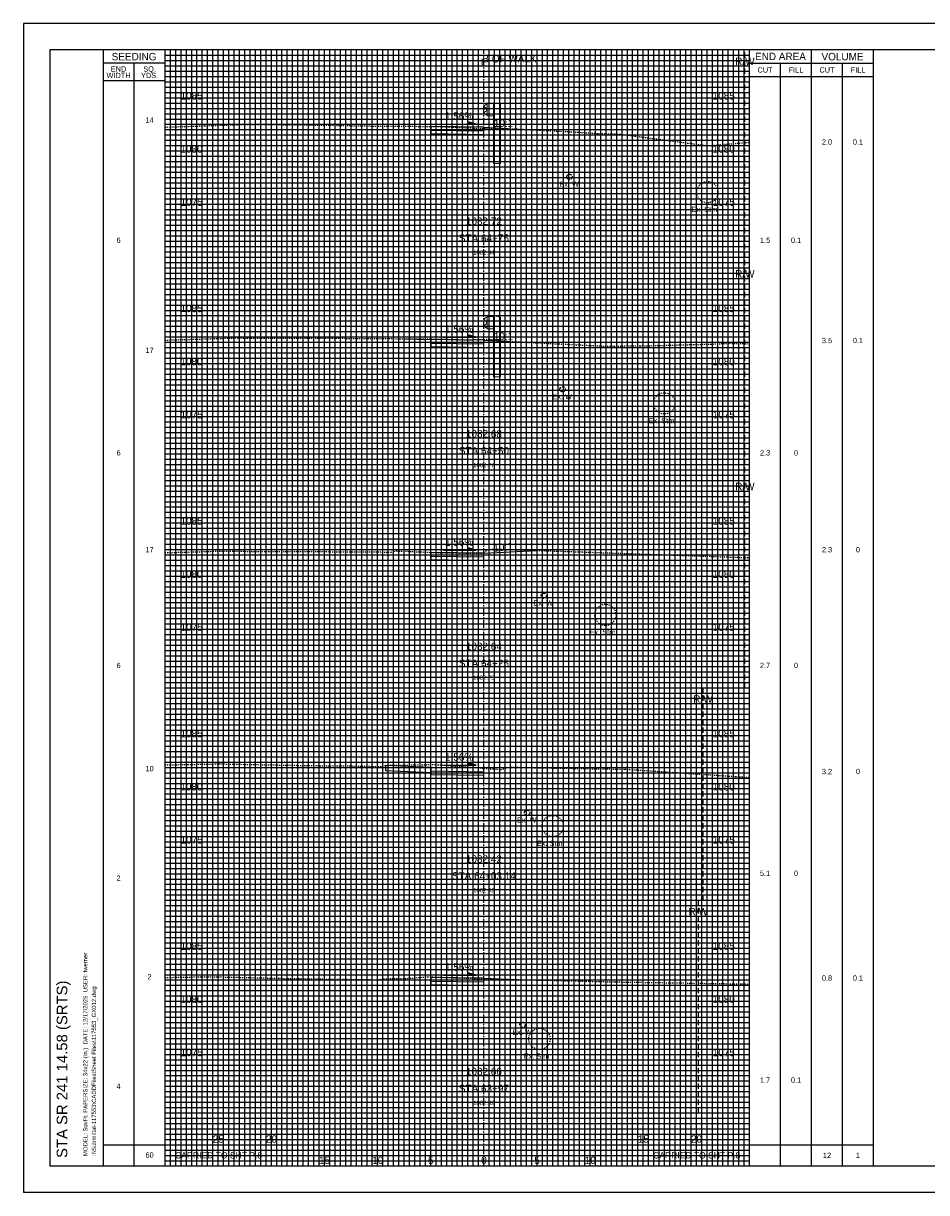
# Model space of a CAD drawing. Header units: feet. Extents: x 702 to 872, y 140 to 250.
# Tile 1 of 3: x 702 to 787, y 140 to 250. Entities that reach past the tile are written whole.
import ezdxf
from ezdxf.enums import TextEntityAlignment as Align

# ---------------------------------------------------------------- set-up
doc = ezdxf.new("R2010")
doc.units = ezdxf.units.FT
doc.header["$MEASUREMENT"] = 0
for name, pattern in [('CENTER2', [1.125, 0.75, -0.125, 0.125, -0.125]), ('DASHED', [0.75, 0.5, -0.25]), ('DASHED2', [0.375, 0.25, -0.125]), ('DGN Style 4', [0.027369, 0.013684, -0.006842, 0, -0.006842]), ('OhDOT_USTN2', [0.11, 0.069, -0.041]), ('OhDOT_USTN5', [0.11, 0.055, -0.055]), ('waterex', [0])]:
    doc.linetypes.add(name, pattern=pattern)
for name, color, linetype in [('CL_P_Construction', 7, 'DGN Style 4'), ('DR_X_Storm_Sewer', 151, 'OhDOT_USTN5'), ('RD_P_Cells', 7, 'Continuous'), ('SH_Border', 7, 'Continuous'), ('SH_Data', 7, 'Continuous'), ('SH_Text', 7, 'Continuous'), ('UT_X_Water', 133, 'waterex'), ('XS_P_Annotation', 7, 'Continuous'), ('XS_P_Finished_Grade', 3, 'Continuous'), ('XS_P_Pavt_Surface', 251, 'Continuous'), ('XS_P_Subgrade', 4, 'Continuous'), ('XS_P_Text_Info', 7, 'Continuous'), ('XS_X_Ground_Line', 3, 'OhDOT_USTN2')]:
    doc.layers.add(name, color=color, linetype=linetype)
doc.layers.add('RW_X_Right_of_Way', color=7, linetype='Continuous', lineweight=25)
doc.layers.add('SH_Major_Grid_Line', color=254, linetype='Continuous', transparency=0.3)
doc.layers.add('SH_Minor_Grid_Line', color=252, linetype='Continuous', transparency=0.5)
doc.styles.add('OHDOTSymbols', font='arial.ttf')
doc.styles.add('Slanted-Normal', font='font31.shx', dxfattribs={"height": 0.12})
doc.styles.get("Standard").update_dxf_attribs({"font": 'arial.ttf'})
doc.styles.add('Straight-Normal', font='font30.shx', dxfattribs={"height": 0.1})

# ---------------------------------------------------------------- blocks, each defined once
blk = doc.blocks.new('GRRT')
at = {"layer": 'Defpoints', "color": 97, "linetype": 'Continuous', "lineweight": 30}
blk.add_point((0, 0), dxfattribs=at)
at = {"layer": 'RD_P_Cells', "color": 97, "linetype": 'Continuous', "lineweight": 13}
for p, q in [((0.31, 1.08), (0.31, 2.25)), ((0.31, 2.25), (0.89, 2.25)), ((0.89, 2.25), (0.97, 2.29)), ((0.89, -0.16), (0.89, 2.25)), ((0.97, 2.29), (1.51, 2.21)), ((1.51, 2.21), (1.56, 2.19)), ((1.56, -0.16), (1.56, 2.19)), ((0.31, 1.08), (0.89, 1.08)), ((0.89, -3.42), (0.89, -0.16)), ((1.56, -3.42), (1.56, -0.16)), ((0.89, -3.42), (1.56, -3.42))]:
    blk.add_line(p, q, dxfattribs=at)
at = {"layer": 'RD_P_Cells', "color": 97, "linetype": 'Continuous', "lineweight": 13, "flags": 128}
blk.add_lwpolyline([(0.31, 1.16), (0.22, 1.17), (0.06, 1.29), (0.06, 1.29, -0.51949), (0.06, 1.41), (0.06, 1.41), (0.26, 1.56), (0.26, 1.56, 0.244874), (0.3, 1.62), (0.3, 1.62), (0.3, 1.67), (0.3, 1.71), (0.3, 1.71, 0.244874), (0.26, 1.78), (0.26, 1.78), (0.06, 1.92), (0.06, 1.92, -0.51949), (0.06, 2.05), (0.06, 2.05), (0.22, 2.16), (0.31, 2.18)], format="xyb", dxfattribs=at)
for points in [[(0.29, 1.7), (0.29, 1.64), (0.26, 1.64), (0.26, 1.7), (0.29, 1.7)], [(0.29, 1.73), (0.29, 1.61), (0.3, 1.61), (0.3, 1.73), (0.29, 1.73)]]:
    blk.add_lwpolyline(points, close=True, dxfattribs=at)

msp = doc.modelspace()

# ---------------------------------------------------------------- linework, layer by layer
at = {"layer": 'CL_P_Construction', "linetype": 'CENTER2'}
msp.add_line((745.42, 142.94), (745.42, 247.94), dxfattribs=at)
at = {"layer": 'DR_X_Storm_Sewer'}
for centre in [(766.45, 234.56), (762.4, 214.69), (756.86, 194.79), (751.89, 174.92), (750.65, 154.9)]:
    msp.add_circle(centre, 1, dxfattribs=at)
at = {"layer": 'RW_X_Right_of_Way', "linetype": 'DASHED'}
for p, q in [((769.98, 187.94), (769.98, 247.94)), ((766.04, 167.94), (766.04, 187.94)), ((765.6, 147.94), (765.6, 167.94))]:
    msp.add_line(p, q, dxfattribs=at)
at = {"layer": 'SH_Border'}
for p, q in [((872.08, 250.44), (702.08, 250.44)), ((702.08, 250.44), (702.08, 140.44)), ((869.58, 247.94), (704.58, 247.94)), ((704.58, 247.94), (704.58, 142.94)), ((709.58, 247.94), (709.58, 142.94)), ((869.58, 142.94), (704.58, 142.94)), ((872.08, 140.44), (702.08, 140.44))]:
    msp.add_line(p, q, dxfattribs=at)
at = {"layer": 'SH_Data', "color": 7, "linetype": 'Continuous'}
for p, q in [((715.42, 142.94), (715.42, 247.94)), ((770.42, 142.94), (770.42, 247.94)), ((776.25, 142.94), (776.25, 247.94)), ((782.08, 142.94), (782.08, 247.94)), ((715.42, 246.69), (709.58, 246.69)), ((712.5, 142.94), (712.5, 246.69)), ((770.42, 246.69), (782.08, 246.69)), ((773.33, 142.94), (773.33, 246.69)), ((779.17, 142.94), (779.17, 246.69)), ((770.42, 245.44), (782.08, 245.44)), ((715.42, 245.02), (709.58, 245.02)), ((709.58, 144.94), (715.42, 144.94)), ((715.42, 144.94), (725.42, 144.94)), ((725.42, 142.94), (725.42, 144.94)), ((760.42, 144.94), (770.42, 144.94)), ((770.42, 144.94), (782.08, 144.94))]:
    msp.add_line(p, q, dxfattribs=at)
msp.add_lwpolyline([(760.42, 142.94), (760.42, 144.94)], dxfattribs=at)
at = {"layer": 'SH_Major_Grid_Line', "color": 254, "linetype": 'Continuous'}
for p, q in [((720.42, 142.94), (720.42, 247.94)), ((725.42, 142.94), (725.42, 247.94)), ((730.42, 142.94), (730.42, 247.94)), ((735.42, 142.94), (735.42, 247.94)), ((740.42, 142.94), (740.42, 247.94)), ((750.42, 142.94), (750.42, 247.94)), ((755.42, 142.94), (755.42, 247.94)), ((760.42, 142.94), (760.42, 247.94)), ((765.42, 142.94), (765.42, 247.94)), ((715.42, 242.94), (770.42, 242.94)), ((715.42, 237.94), (770.42, 237.94)), ((715.42, 232.94), (770.42, 232.94)), ((715.42, 227.94), (770.42, 227.94)), ((715.42, 222.94), (770.42, 222.94)), ((715.42, 217.94), (770.42, 217.94)), ((715.42, 212.94), (770.42, 212.94)), ((715.42, 207.94), (770.42, 207.94)), ((715.42, 202.94), (770.42, 202.94)), ((715.42, 197.94), (770.42, 197.94)), ((715.42, 192.94), (770.42, 192.94)), ((715.42, 187.94), (770.42, 187.94)), ((715.42, 182.94), (770.42, 182.94)), ((715.42, 177.94), (770.42, 177.94)), ((715.42, 172.94), (770.42, 172.94)), ((715.42, 167.94), (770.42, 167.94)), ((715.42, 162.94), (770.42, 162.94)), ((715.42, 157.94), (770.42, 157.94)), ((715.42, 152.94), (770.42, 152.94)), ((715.42, 147.94), (770.42, 147.94))]:
    msp.add_line(p, q, dxfattribs=at)
at = {"layer": 'SH_Minor_Grid_Line', "color": 252, "linetype": 'Continuous'}
for p, q in [((715.92, 142.94), (715.92, 247.94)), ((716.42, 142.94), (716.42, 247.94)), ((716.92, 142.94), (716.92, 247.94)), ((717.42, 142.94), (717.42, 247.94)), ((717.92, 142.94), (717.92, 247.94)), ((718.42, 142.94), (718.42, 247.94)), ((718.92, 142.94), (718.92, 247.94)), ((719.42, 142.94), (719.42, 247.94)), ((719.92, 142.94), (719.92, 247.94)), ((720.92, 142.94), (720.92, 247.94)), ((721.42, 142.94), (721.42, 247.94)), ((721.92, 142.94), (721.92, 247.94)), ((722.42, 142.94), (722.42, 247.94)), ((722.92, 142.94), (722.92, 247.94)), ((723.42, 142.94), (723.42, 247.94)), ((723.92, 142.94), (723.92, 247.94)), ((724.42, 142.94), (724.42, 247.94)), ((724.92, 142.94), (724.92, 247.94)), ((725.92, 142.94), (725.92, 247.94)), ((726.42, 142.94), (726.42, 247.94)), ((726.92, 142.94), (726.92, 247.94)), ((727.42, 142.94), (727.42, 247.94)), ((727.92, 142.94), (727.92, 247.94)), ((728.42, 142.94), (728.42, 247.94)), ((728.92, 142.94), (728.92, 247.94)), ((729.42, 142.94), (729.42, 247.94)), ((729.92, 142.94), (729.92, 247.94)), ((730.92, 142.94), (730.92, 247.94)), ((731.42, 142.94), (731.42, 247.94)), ((731.92, 142.94), (731.92, 247.94)), ((732.42, 142.94), (732.42, 247.94)), ((732.92, 142.94), (732.92, 247.94)), ((733.42, 142.94), (733.42, 247.94)), ((733.92, 142.94), (733.92, 247.94)), ((734.42, 142.94), (734.42, 247.94)), ((734.92, 142.94), (734.92, 247.94)), ((735.92, 142.94), (735.92, 247.94)), ((736.42, 142.94), (736.42, 247.94)), ((736.92, 142.94), (736.92, 247.94)), ((737.42, 142.94), (737.42, 247.94)), ((737.92, 142.94), (737.92, 247.94)), ((738.42, 142.94), (738.42, 247.94)), ((738.92, 142.94), (738.92, 247.94)), ((739.42, 142.94), (739.42, 247.94)), ((739.92, 142.94), (739.92, 247.94)), ((740.92, 142.94), (740.92, 247.94)), ((741.42, 142.94), (741.42, 247.94)), ((741.92, 142.94), (741.92, 247.94)), ((742.42, 142.94), (742.42, 247.94)), ((742.92, 142.94), (742.92, 247.94)), ((743.42, 142.94), (743.42, 247.94)), ((743.92, 142.94), (743.92, 247.94)), ((744.42, 142.94), (744.42, 247.94)), ((744.92, 142.94), (744.92, 247.94)), ((745.92, 142.94), (745.92, 247.94)), ((746.42, 142.94), (746.42, 247.94)), ((746.92, 142.94), (746.92, 247.94)), ((747.42, 142.94), (747.42, 247.94)), ((747.92, 142.94), (747.92, 247.94)), ((748.42, 142.94), (748.42, 247.94)), ((748.92, 142.94), (748.92, 247.94)), ((749.42, 142.94), (749.42, 247.94)), ((749.92, 142.94), (749.92, 247.94)), ((750.92, 142.94), (750.92, 247.94)), ((751.42, 142.94), (751.42, 247.94)), ((751.92, 142.94), (751.92, 247.94)), ((752.42, 142.94), (752.42, 247.94)), ((752.92, 142.94), (752.92, 247.94)), ((753.42, 142.94), (753.42, 247.94)), ((753.92, 142.94), (753.92, 247.94)), ((754.42, 142.94), (754.42, 247.94)), ((754.92, 142.94), (754.92, 247.94)), ((755.92, 142.94), (755.92, 247.94)), ((756.42, 142.94), (756.42, 247.94)), ((756.92, 142.94), (756.92, 247.94)), ((757.42, 142.94), (757.42, 247.94)), ((757.92, 142.94), (757.92, 247.94)), ((758.42, 142.94), (758.42, 247.94)), ((758.92, 142.94), (758.92, 247.94)), ((759.42, 142.94), (759.42, 247.94)), ((759.92, 142.94), (759.92, 247.94)), ((760.92, 142.94), (760.92, 247.94)), ((761.42, 142.94), (761.42, 247.94)), ((761.92, 142.94), (761.92, 247.94)), ((762.42, 142.94), (762.42, 247.94)), ((762.92, 142.94), (762.92, 247.94)), ((763.42, 142.94), (763.42, 247.94)), ((763.92, 142.94), (763.92, 247.94)), ((764.42, 142.94), (764.42, 247.94)), ((764.92, 142.94), (764.92, 247.94)), ((765.92, 142.94), (765.92, 247.94)), ((766.42, 142.94), (766.42, 247.94)), ((766.92, 142.94), (766.92, 247.94)), ((767.42, 142.94), (767.42, 247.94)), ((767.92, 142.94), (767.92, 247.94)), ((768.42, 142.94), (768.42, 247.94)), ((768.92, 142.94), (768.92, 247.94)), ((769.42, 142.94), (769.42, 247.94)), ((769.92, 142.94), (769.92, 247.94)), ((715.42, 247.44), (770.42, 247.44)), ((715.42, 246.94), (770.42, 246.94)), ((715.42, 246.44), (770.42, 246.44)), ((715.42, 245.94), (770.42, 245.94)), ((715.42, 245.44), (770.42, 245.44)), ((715.42, 244.94), (770.42, 244.94)), ((715.42, 244.44), (770.42, 244.44)), ((715.42, 243.94), (770.42, 243.94)), ((715.42, 243.44), (770.42, 243.44)), ((715.42, 242.44), (770.42, 242.44)), ((715.42, 241.94), (770.42, 241.94)), ((715.42, 241.44), (770.42, 241.44)), ((715.42, 240.94), (770.42, 240.94)), ((715.42, 240.44), (770.42, 240.44)), ((715.42, 239.94), (770.42, 239.94)), ((715.42, 239.44), (770.42, 239.44)), ((715.42, 238.94), (770.42, 238.94)), ((715.42, 238.44), (770.42, 238.44)), ((715.42, 237.44), (770.42, 237.44)), ((715.42, 236.94), (770.42, 236.94)), ((715.42, 236.44), (770.42, 236.44)), ((715.42, 235.94), (770.42, 235.94)), ((715.42, 235.44), (770.42, 235.44)), ((715.42, 234.94), (770.42, 234.94)), ((715.42, 234.44), (770.42, 234.44)), ((715.42, 233.94), (770.42, 233.94)), ((715.42, 233.44), (770.42, 233.44)), ((715.42, 232.44), (770.42, 232.44)), ((715.42, 231.94), (770.42, 231.94)), ((715.42, 231.44), (770.42, 231.44)), ((715.42, 230.94), (770.42, 230.94)), ((715.42, 230.44), (770.42, 230.44)), ((715.42, 229.94), (770.42, 229.94)), ((715.42, 229.44), (770.42, 229.44)), ((715.42, 228.94), (770.42, 228.94)), ((715.42, 228.44), (770.42, 228.44)), ((715.42, 227.44), (770.42, 227.44)), ((715.42, 226.94), (770.42, 226.94)), ((715.42, 226.44), (770.42, 226.44)), ((715.42, 225.94), (770.42, 225.94)), ((715.42, 225.44), (770.42, 225.44)), ((715.42, 224.94), (770.42, 224.94)), ((715.42, 224.44), (770.42, 224.44)), ((715.42, 223.94), (770.42, 223.94)), ((715.42, 223.44), (770.42, 223.44)), ((715.42, 222.44), (770.42, 222.44)), ((715.42, 221.94), (770.42, 221.94)), ((715.42, 221.44), (770.42, 221.44)), ((715.42, 220.94), (770.42, 220.94)), ((715.42, 220.44), (770.42, 220.44)), ((715.42, 219.94), (770.42, 219.94)), ((715.42, 219.44), (770.42, 219.44)), ((715.42, 218.94), (770.42, 218.94)), ((715.42, 218.44), (770.42, 218.44)), ((715.42, 217.44), (770.42, 217.44)), ((715.42, 216.94), (770.42, 216.94)), ((715.42, 216.44), (770.42, 216.44)), ((715.42, 215.94), (770.42, 215.94)), ((715.42, 215.44), (770.42, 215.44)), ((715.42, 214.94), (770.42, 214.94)), ((715.42, 214.44), (770.42, 214.44)), ((715.42, 213.94), (770.42, 213.94)), ((715.42, 213.44), (770.42, 213.44)), ((715.42, 212.44), (770.42, 212.44)), ((715.42, 211.94), (770.42, 211.94)), ((715.42, 211.44), (770.42, 211.44)), ((715.42, 210.94), (770.42, 210.94)), ((715.42, 210.44), (770.42, 210.44)), ((715.42, 209.94), (770.42, 209.94)), ((715.42, 209.44), (770.42, 209.44)), ((715.42, 208.94), (770.42, 208.94)), ((715.42, 208.44), (770.42, 208.44)), ((715.42, 207.44), (770.42, 207.44)), ((715.42, 206.94), (770.42, 206.94)), ((715.42, 206.44), (770.42, 206.44)), ((715.42, 205.94), (770.42, 205.94)), ((715.42, 205.44), (770.42, 205.44)), ((715.42, 204.94), (770.42, 204.94)), ((715.42, 204.44), (770.42, 204.44)), ((715.42, 203.94), (770.42, 203.94)), ((715.42, 203.44), (770.42, 203.44)), ((715.42, 202.44), (770.42, 202.44)), ((715.42, 201.94), (770.42, 201.94)), ((715.42, 201.44), (770.42, 201.44)), ((715.42, 200.94), (770.42, 200.94)), ((715.42, 200.44), (770.42, 200.44)), ((715.42, 199.94), (770.42, 199.94)), ((715.42, 199.44), (770.42, 199.44)), ((715.42, 198.94), (770.42, 198.94)), ((715.42, 198.44), (770.42, 198.44)), ((715.42, 197.44), (770.42, 197.44)), ((715.42, 196.94), (770.42, 196.94)), ((715.42, 196.44), (770.42, 196.44)), ((715.42, 195.94), (770.42, 195.94)), ((715.42, 195.44), (770.42, 195.44)), ((715.42, 194.94), (770.42, 194.94)), ((715.42, 194.44), (770.42, 194.44)), ((715.42, 193.94), (770.42, 193.94)), ((715.42, 193.44), (770.42, 193.44)), ((715.42, 192.44), (770.42, 192.44)), ((715.42, 191.94), (770.42, 191.94)), ((715.42, 191.44), (770.42, 191.44)), ((715.42, 190.94), (770.42, 190.94)), ((715.42, 190.44), (770.42, 190.44)), ((715.42, 189.94), (770.42, 189.94)), ((715.42, 189.44), (770.42, 189.44)), ((715.42, 188.94), (770.42, 188.94)), ((715.42, 188.44), (770.42, 188.44)), ((715.42, 187.44), (770.42, 187.44)), ((715.42, 186.94), (770.42, 186.94)), ((715.42, 186.44), (770.42, 186.44)), ((715.42, 185.94), (770.42, 185.94)), ((715.42, 185.44), (770.42, 185.44)), ((715.42, 184.94), (770.42, 184.94)), ((715.42, 184.44), (770.42, 184.44)), ((715.42, 183.94), (770.42, 183.94)), ((715.42, 183.44), (770.42, 183.44)), ((715.42, 182.44), (770.42, 182.44)), ((715.42, 181.94), (770.42, 181.94)), ((715.42, 181.44), (770.42, 181.44)), ((715.42, 180.94), (770.42, 180.94)), ((715.42, 180.44), (770.42, 180.44)), ((715.42, 179.94), (770.42, 179.94)), ((715.42, 179.44), (770.42, 179.44)), ((715.42, 178.94), (770.42, 178.94)), ((715.42, 178.44), (770.42, 178.44)), ((715.42, 177.44), (770.42, 177.44)), ((715.42, 176.94), (770.42, 176.94)), ((715.42, 176.44), (770.42, 176.44)), ((715.42, 175.94), (770.42, 175.94)), ((715.42, 175.44), (770.42, 175.44)), ((715.42, 174.94), (770.42, 174.94)), ((715.42, 174.44), (770.42, 174.44)), ((715.42, 173.94), (770.42, 173.94)), ((715.42, 173.44), (770.42, 173.44)), ((715.42, 172.44), (770.42, 172.44)), ((715.42, 171.94), (770.42, 171.94)), ((715.42, 171.44), (770.42, 171.44)), ((715.42, 170.94), (770.42, 170.94)), ((715.42, 170.44), (770.42, 170.44)), ((715.42, 169.94), (770.42, 169.94)), ((715.42, 169.44), (770.42, 169.44)), ((715.42, 168.94), (770.42, 168.94)), ((715.42, 168.44), (770.42, 168.44)), ((715.42, 167.44), (770.42, 167.44)), ((715.42, 166.94), (770.42, 166.94)), ((715.42, 166.44), (770.42, 166.44)), ((715.42, 165.94), (770.42, 165.94)), ((715.42, 165.44), (770.42, 165.44)), ((715.42, 164.94), (770.42, 164.94)), ((715.42, 164.44), (770.42, 164.44)), ((715.42, 163.94), (770.42, 163.94)), ((715.42, 163.44), (770.42, 163.44)), ((715.42, 162.44), (770.42, 162.44)), ((715.42, 161.94), (770.42, 161.94)), ((715.42, 161.44), (770.42, 161.44)), ((715.42, 160.94), (770.42, 160.94)), ((715.42, 160.44), (770.42, 160.44)), ((715.42, 159.94), (770.42, 159.94)), ((715.42, 159.44), (770.42, 159.44)), ((715.42, 158.94), (770.42, 158.94)), ((715.42, 158.44), (770.42, 158.44)), ((715.42, 157.44), (770.42, 157.44)), ((715.42, 156.94), (770.42, 156.94)), ((715.42, 156.44), (770.42, 156.44)), ((715.42, 155.94), (770.42, 155.94)), ((715.42, 155.44), (770.42, 155.44)), ((715.42, 154.94), (770.42, 154.94)), ((715.42, 154.44), (770.42, 154.44)), ((715.42, 153.94), (770.42, 153.94)), ((715.42, 153.44), (770.42, 153.44)), ((715.42, 152.44), (770.42, 152.44)), ((715.42, 151.94), (770.42, 151.94)), ((715.42, 151.44), (770.42, 151.44)), ((715.42, 150.94), (770.42, 150.94)), ((715.42, 150.44), (770.42, 150.44)), ((715.42, 149.94), (770.42, 149.94)), ((715.42, 149.44), (770.42, 149.44)), ((715.42, 148.94), (770.42, 148.94)), ((715.42, 148.44), (770.42, 148.44)), ((715.42, 147.44), (770.42, 147.44)), ((715.42, 146.94), (770.42, 146.94)), ((715.42, 146.44), (770.42, 146.44)), ((715.42, 145.94), (770.42, 145.94)), ((715.42, 145.44), (770.42, 145.44)), ((715.42, 144.94), (770.42, 144.94)), ((715.42, 144.44), (770.42, 144.44)), ((715.42, 143.94), (770.42, 143.94)), ((715.42, 143.44), (770.42, 143.44))]:
    msp.add_line(p, q, dxfattribs=at)
at = {"layer": 'UT_X_Water', "linetype": 'DASHED2'}
for centre in [(753.48, 236), (752.83, 216.02), (751.05, 196.58), (749.49, 176.18), (749.06, 156.22)]:
    msp.add_circle(centre, 0.25, dxfattribs=at)
at = {"layer": 'XS_P_Annotation', "color": 7, "linetype": 'Continuous', "lineweight": -3}
for p, q in [((741.63, 240.96), (744.69, 240.96)), ((744.69, 240.96), (743.93, 241.18)), ((743.93, 241.18), (743.93, 240.96)), ((744.69, 220.92), (743.93, 221.14)), ((743.93, 221.14), (743.93, 220.92)), ((741.63, 220.92), (744.69, 220.92)), ((741.63, 200.88), (744.69, 200.88)), ((744.69, 200.88), (743.93, 201.1)), ((743.93, 201.1), (743.93, 200.88)), ((741.63, 180.66), (744.69, 180.66)), ((744.69, 180.66), (743.93, 180.88)), ((743.93, 180.88), (743.93, 180.66)), ((741.63, 160.9), (744.69, 160.9)), ((744.69, 160.9), (743.93, 161.12)), ((743.93, 161.12), (743.93, 160.9))]:
    msp.add_line(p, q, dxfattribs=at)
for points in [[(744.69, 240.96), (743.93, 240.96), (743.93, 241.18)], [(744.69, 220.92), (743.93, 220.92), (743.93, 221.14)], [(744.69, 200.88), (743.93, 200.88), (743.93, 201.1)], [(744.69, 180.66), (743.93, 180.66), (743.93, 180.88)], [(744.69, 160.9), (743.93, 160.9), (743.93, 161.12)]]:
    msp.add_solid(points, dxfattribs=at)
at = {"layer": 'XS_P_Finished_Grade'}
for p, q in [((745.42, 240.66), (747.7, 240.55)), ((737.86, 220.77), (740.42, 220.69)), ((745.42, 220.62), (747.86, 220.51)), ((745.42, 200.58), (750.42, 200.86)), ((745.42, 160.6), (748.43, 160.49))]:
    msp.add_line(p, q, dxfattribs=at)
at = {"layer": 'XS_P_Pavt_Surface'}
for p, q in [((740.42, 180.44), (736.16, 180.63)), ((736.16, 180.63), (736.16, 180.13)), ((740.42, 179.94), (736.16, 180.13))]:
    msp.add_line(p, q, dxfattribs=at)
for points in [[(745.42, 240.66), (740.42, 240.73), (740.42, 240.4), (745.42, 240.32)], [(745.42, 220.62), (740.42, 220.69), (740.42, 220.36), (745.42, 220.28)], [(745.42, 200.58), (740.42, 200.65), (740.42, 200.32), (745.42, 200.24)], [(745.42, 180.36), (740.42, 180.44), (740.42, 180.11), (745.42, 180.03)], [(745.42, 160.6), (740.42, 160.67), (740.42, 160.34), (745.42, 160.26)]]:
    msp.add_lwpolyline(points, close=True, dxfattribs=at)
at = {"layer": 'XS_P_Subgrade'}
for points in [[(740.42, 240.4), (740.42, 240.07), (745.42, 239.99), (745.42, 240.32)], [(740.42, 220.36), (740.42, 220.03), (745.42, 219.95), (745.42, 220.28)], [(740.42, 200.32), (740.42, 199.99), (745.42, 199.91), (745.42, 200.24)], [(740.42, 180.11), (740.42, 179.77), (745.42, 179.7), (745.42, 180.03)], [(740.42, 160.34), (740.42, 160.01), (745.42, 159.93), (745.42, 160.26)]]:
    msp.add_lwpolyline(points, dxfattribs=at)
at = {"layer": 'XS_X_Ground_Line'}
for points in [[(715.42, 240.68), (719.13, 240.8), (723.3, 240.94), (730.35, 240.86), (735.42, 240.77), (738.23, 240.76), (741.1, 240.73), (744.47, 240.59), (747.64, 240.55), (753.61, 240.24), (756.11, 240.08), (758.22, 240.02), (758.22, 240.02), (766.46, 238.93), (770.42, 239.25)], [(715.42, 220.64), (722.3, 220.85), (722.56, 220.85), (722.89, 220.83), (727.33, 220.81), (730.49, 220.82), (737.86, 220.77), (741.13, 220.74), (743.79, 220.66), (745.42, 220.71), (745.94, 220.72), (747.86, 220.51), (747.86, 220.51), (747.86, 220.51), (756.63, 220.08), (760.13, 220.09), (766.96, 220.27), (768.54, 220.34), (770.42, 220.3)], [(715.43, 200.64), (719.92, 200.77), (721.73, 200.77), (727.73, 200.76), (733.02, 200.72), (736.69, 200.7), (736.94, 200.76), (737.21, 200.82), (737.24, 200.8), (738.04, 200.78), (740.42, 200.67), (740.9, 200.64), (745.23, 200.58), (745.82, 200.93), (746.35, 200.98), (746.42, 200.99), (746.42, 200.99), (770.42, 200.17)], [(715.42, 180.68), (717.55, 180.71), (718.49, 180.73), (720.52, 180.77), (729.16, 180.61), (732.55, 180.58), (735.42, 180.53), (735.68, 180.52), (736.1, 180.62), (736.16, 180.63), (740.87, 180.71), (745.42, 180.36), (746.84, 180.25), (747.01, 180.24), (747.93, 180.48), (748.94, 180.44), (750.17, 180.41), (758.7, 180.27), (758.7, 180.27), (770.27, 179.51), (770.44, 179.41)], [(715.42, 160.68), (716.9, 160.7), (719.44, 160.75), (720.24, 160.74), (720.24, 160.74), (726.17, 160.6), (731.9, 160.51), (732.91, 160.5), (735.4, 160.46), (735.66, 160.49), (735.98, 160.56), (738.48, 160.6), (740.12, 160.74), (745.42, 160.56), (757.75, 160.26), (757.75, 160.26), (770.42, 160.06)]]:
    msp.add_lwpolyline(points, dxfattribs=at)

# ---------------------------------------------------------------- block references
at = {"layer": 'XS_P_Subgrade'}
for p in [(745.42, 240.66), (745.42, 220.62)]:
    msp.add_blockref('GRRT', p, dxfattribs=at)

# ---------------------------------------------------------------- texts
at = {"layer": 'DR_X_Storm_Sewer', "char_height": 0.5, "width": 4.9877, "attachment_point": 1, "style": 'Straight-Normal'}
for insert in [(764.96, 233.19), (760.92, 213.32), (755.37, 193.42), (750.41, 173.55), (749.16, 153.53)]:
    msp.add_mtext('Ex. Stm', dxfattribs=dict(at, insert=insert))
at = {"layer": 'SH_Data', "color": 7, "linetype": 'Continuous', "style": 'Straight-Normal'}
for s, height, p in [('SEEDING', 0.7, (712.5, 247.31)), ('END AREA', 0.7, (773.33, 247.33)), ('VOLUME', 0.7, (779.17, 247.31)), ('CUT', 0.5, (771.88, 246.06)), ('FILL', 0.5, (774.79, 246.06)), ('CUT', 0.5, (777.71, 246.06)), ('FILL', 0.5, (780.63, 246.06)), ('CARRIED TO SHT P.8', 0.6, (720.45, 143.95)), ('CARRIED TO SHT P.8', 0.6, (765.45, 143.95))]:
    msp.add_text(s, height=height, dxfattribs=at).set_placement(p, align=Align.MIDDLE_CENTER)
at = {"layer": 'SH_Data', "linetype": 'Continuous'}
for s, p in [('MODEL: SuvFt. PAPERSIZE: 34x22 (In.)  DATE: 12/17/2025  USER: fwerner', (708.11, 143.88)), (':\\\\Submittal-117553\\CADDFiles\\Sheet Files\\117553_GX012.dwg', (708.92, 143.88))]:
    msp.add_text(s, height=0.4, rotation=90, dxfattribs=at).set_placement(p)
at = {"layer": 'SH_Data', "color": 7, "linetype": 'Continuous', "char_height": 0.7, "attachment_point": 5, "line_spacing_factor": 0.728571, "style": 'Straight-Normal'}
for s, insert in [('\\H0.714286x;END\\PWIDTH', (711.04, 245.84)), ('\\H0.714286x;SQ.\\PYDS.', (713.96, 245.84)), ('{\\H0.71429x;14}', (713.96, 241.35)), ('{\\H0.71429x;2.0}', (777.71, 239.27)), ('{\\H0.71429x;0.1}', (780.62, 239.27)), ('{\\H0.71429x;6}', (711.04, 230.03)), ('{\\H0.71429x;1.5}', (771.88, 230.03)), ('{\\H0.71429x;0.1}', (774.79, 230.03)), ('{\\H0.71429x;3.5}', (777.71, 220.6)), ('{\\H0.71429x;0.1}', (780.62, 220.6)), ('{\\H0.71429x;17}', (713.96, 219.67)), ('{\\H0.71429x;6}', (711.04, 210.03)), ('{\\H0.71429x;2.3}', (771.88, 210.03)), ('{\\H0.71429x;0}', (774.79, 210.03)), ('{\\H0.71429x;17}', (713.96, 200.92)), ('{\\H0.71429x;2.3}', (777.71, 200.92)), ('{\\H0.71429x;0}', (780.62, 200.92)), ('{\\H0.71429x;6}', (711.04, 190.03)), ('{\\H0.71429x;2.7}', (771.88, 190.03)), ('{\\H0.71429x;0}', (774.79, 190.03)), ('{\\H0.71429x;10}', (713.96, 180.32)), ('{\\H0.71429x;3.2}', (777.71, 180.05)), ('{\\H0.71429x;0}', (780.62, 180.05)), ('{\\H0.71429x;5.1}', (771.88, 170.48)), ('{\\H0.71429x;0}', (774.79, 170.48)), ('{\\H0.71429x;2}', (711.04, 170.03)), ('{\\H0.71429x;2}', (713.96, 160.74)), ('{\\H0.71429x;0.8}', (777.71, 160.62)), ('{\\H0.71429x;0.1}', (780.62, 160.62)), ('{\\H0.71429x;4}', (711.04, 150.45)), ('{\\H0.71429x;1.7}', (771.88, 151.02)), ('{\\H0.71429x;0.1}', (774.79, 151.02)), ('{\\H0.71429x;60}', (713.96, 143.97)), ('{\\H0.71429x;12}', (777.71, 143.94)), ('{\\H0.71429x;1}', (780.62, 143.94))]:
    msp.add_mtext(s, dxfattribs=dict(at, insert=insert))
at = {"layer": 'SH_Text', "linetype": 'Continuous', "style": 'OHDOTSymbols'}
msp.add_text('STA SR 241 14.58 (SRTS)', height=1, rotation=90, dxfattribs=at).set_placement((705.22, 152.04), align=Align.TOP_CENTER)
at = {"layer": 'UT_X_Water', "char_height": 0.5, "width": 4.9877, "attachment_point": 1, "style": 'Straight-Normal'}
for insert in [(752.52, 235.56), (751.87, 215.58), (750.09, 196.15), (748.53, 175.74), (748.09, 155.78)]:
    msp.add_mtext('Ex. W', dxfattribs=dict(at, insert=insert))
at = {"layer": 'XS_P_Annotation', "color": 7, "linetype": 'Continuous', "lineweight": -3, "attachment_point": 5, "style": 'Slanted-Normal'}
for s, insert, char_height in [('1.56%', (743.09, 241.71), 0.7), ('1082.72', (745.42, 231.82), 0.7), ('1082.64', (745.42, 228.88), 0.4), ('1.56%', (743.09, 221.67), 0.7), ('1082.77', (745.42, 208.88), 0.4), ('1.56%', (743.09, 201.63), 0.7), ('1082.64', (745.42, 191.82), 0.7), ('1082.75', (745.42, 188.88), 0.4), ('1.56%', (743.09, 181.41), 0.7), ('1082.42', (745.42, 171.82), 0.7), ('1082.42', (745.42, 168.88), 0.4), ('1.56%', (743.09, 161.65), 0.7), ('1082.66', (745.42, 151.82), 0.7), ('1082.62', (745.42, 148.88), 0.4)]:
    msp.add_mtext(s, dxfattribs=dict(at, insert=insert, char_height=char_height))
at = {"layer": 'XS_P_Annotation', "color": 7, "linetype": 'Continuous', "lineweight": -3, "char_height": 0.7, "width": 1.2222, "attachment_point": 5, "style": 'Slanted-Normal'}
for insert, rotation in [((747.27, 241.04), 359.6466), ((747.27, 221), 359.6466), ((747.22, 201.16), 5.6913)]:
    msp.add_mtext('10:1', dxfattribs=dict(at, insert=insert, rotation=rotation))
at = {"layer": 'XS_P_Annotation', "color": 7, "linetype": 'Continuous', "lineweight": -3, "insert": (745.42, 211.82), "char_height": 0.7, "width": 0.5757, "attachment_point": 5, "style": 'Slanted-Normal'}
msp.add_mtext('1082.68', dxfattribs=at)
at = {"layer": 'XS_P_Text_Info', "color": 7, "linetype": 'Continuous', "lineweight": -3, "char_height": 0.7, "attachment_point": 8, "style": 'Slanted-Normal'}
for s, insert in [('B OF WALK', (747.83, 246.75)), ('L', (745.39, 246.42)), ('R/W', (769.98, 246.51)), ('1085', (717.91, 243.26)), ('1085', (767.99, 243.26)), ('1080', (717.9, 238.26)), ('1080', (767.99, 238.26)), ('1075', (717.92, 233.26)), ('1075', (768, 233.26)), ('R/W', (769.98, 226.51)), ('1085', (717.91, 223.26)), ('1085', (767.99, 223.26)), ('1080', (717.9, 218.26)), ('1080', (767.99, 218.26)), ('1075', (717.92, 213.26)), ('1075', (768, 213.26)), ('R/W', (769.98, 206.51)), ('1085', (717.91, 203.26)), ('1085', (767.99, 203.26)), ('1080', (717.9, 198.26)), ('1080', (767.99, 198.26)), ('1075', (717.92, 193.26)), ('1075', (768, 193.26)), ('R/W', (766.04, 186.51)), ('1085', (717.91, 183.26)), ('1085', (767.99, 183.26)), ('1080', (717.9, 178.26)), ('1080', (767.99, 178.26)), ('1075', (717.92, 173.26)), ('1075', (768, 173.26)), ('STA 64+03.14', (745.42, 169.87)), ('R/W', (765.6, 166.51)), ('1085', (717.91, 163.26)), ('1085', (767.99, 163.26)), ('1080', (717.9, 158.26)), ('1080', (767.99, 158.26)), ('1075', (717.92, 153.26)), ('1075', (768, 153.26)), ('STA 63+97', (745.42, 149.87)), ('25', (720.43, 145.12)), ('20', (725.43, 145.12)), ('15', (760.43, 145.12)), ('20', (765.43, 145.12)), ('15', (730.43, 143.12)), ('10', (735.43, 143.12)), ('5', (740.43, 143.12)), ('0', (745.43, 143.12)), ('5', (750.43, 143.12)), ('10', (755.43, 143.12))]:
    msp.add_mtext(s, dxfattribs=dict(at, insert=insert))
at = {"layer": 'XS_P_Text_Info', "color": 7, "linetype": 'Continuous', "lineweight": -3, "char_height": 0.7, "width": 21.5118, "attachment_point": 8, "style": 'Slanted-Normal'}
for s, insert in [('STA 64+75', (745.42, 229.87)), ('STA 64+50', (745.42, 209.87)), ('STA 64+25', (745.42, 189.87))]:
    msp.add_mtext(s, dxfattribs=dict(at, insert=insert))

doc.saveas('drawing.dxf')
